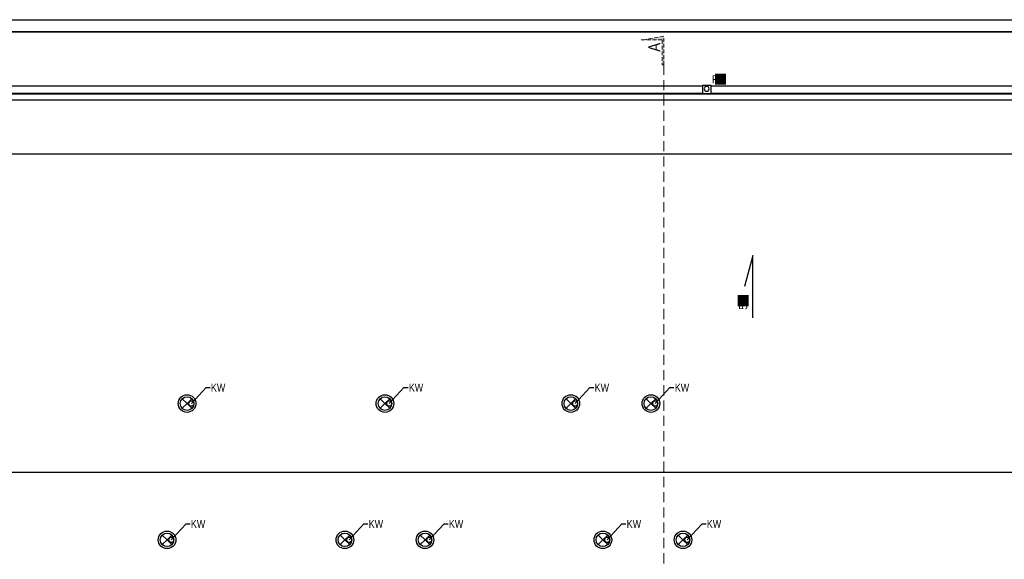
# Model space of a CAD drawing. Header units: millimetres. Extents: x 59331 to 112314, y -16110 to 34390.
# Tile 101 of 198: x 61790 to 64248, y 13587 to 14934. Entities that reach past the tile are written whole.
import ezdxf
from ezdxf import colors
from ezdxf.entities.mleader import LeaderData, LeaderLine
from ezdxf.math import Vec2, Vec3

# ---------------------------------------------------------------- set-up
doc = ezdxf.new("R2010")
doc.units = ezdxf.units.MM
doc.set_wipeout_variables(frame=1)
doc.linetypes.add('DASHEDX2', pattern=[38.1, 25.4, -12.7])
doc.layers.get('DEFPOINTS').update_dxf_attribs({"lineweight": 9})
for name, color, linetype in [('_HSA_OPIS', 43, 'Continuous'), ('_HSA_WIDOKOWE', 1, 'Continuous'), ('_HSA_WIDOKOWE_CIENKIE', 8, 'Continuous'), ('_HSA_WYM_100', 141, 'Continuous'), ('_HSA_ŚCIANY_CIENKIE', 2, 'Continuous')]:
    doc.layers.add(name, color=color, linetype=linetype)
doc.layers.add('_HSA_PRZEKROJE', color=12, linetype='DASHEDX2', lineweight=15)
doc.layers.add('_HSA_UWAGI', color=50, linetype='Continuous', plot=False)
doc.styles.add('ARIAL_100', font='Arial.ttf', dxfattribs={"width": 0.8, "height": 20})
doc.dimstyles.new('WYM_WEWN_100', dxfattribs={"dimtxt": 20, "dimasz": 2, "dimexe": 10, "dimexo": 0, "dimgap": 4, "dimtad": 1, "dimdec": 1, "dimrnd": 0.1, "dimtxsty": 'ARIAL_100', "dimblk": 'Wym-03', "dimcen": 0, "dimdle": 10, "dimse1": 1, "dimse2": 1, "dimclrt": 256, "dimazin": 2, "dimtfac": 1, "dimtdec": 1, "dimtix": 1, "dimtmove": 2, "dimatfit": 0, "dimfxl": 1, "dimtolj": 1, "dimtzin": 0, "dimarcsym": 0})

# ---------------------------------------------------------------- blocks, each defined once
blk = doc.blocks.new('*U369')
blk.add_wipeout([(-16.7, 0), (0, 0), (0, -10290.5), (-16.7, -10290.5)])
for p, q in [((-15, 0), (-15, -10290.5)), ((0, 0), (0, -10290.5))]:
    blk.add_line(p, q)
at = {"layer": '_HSA_WIDOKOWE_CIENKIE'}
blk.add_line((-16.7, 0), (-16.7, -10290.5), dxfattribs=at)
blk = doc.blocks.new('A$Cc00aeabc')
blk.add_wipeout([(-21.4, 20), (0, 20), (0, 0), (-21.4, 0)])
blk.add_lwpolyline([(-21.4, 0), (0, 0), (0, 20), (-21.4, 20)], close=True)
at = {"layer": '_HSA_WIDOKOWE'}
blk.add_circle((-9, 10), 6, dxfattribs=at)
blk = doc.blocks.new('_DotSmall')
at = {"color": 0, "linetype": 'ByBlock', "const_width": 0.5}
blk.add_lwpolyline([(-0.0625, 0, 1), (0.0625, 0, 1)], format="xyb", close=True, dxfattribs=at)
blk = doc.blocks.new('A$C2ac47d66')
at = {"ltscale": 10}
for q in [(-12, 12), (-12, -12), (12, 12), (12, -12)]:
    blk.add_line((0, 0), q, dxfattribs=at)
for radius in [22, 17]:
    blk.add_circle((0, 0), radius, dxfattribs=at)
blk = doc.blocks.new('Wym-03')
for p, q in [((-4, 0), (4, 0)), ((0, 4), (0, -4))]:
    blk.add_line(p, q)
blk.add_lwpolyline([(-2.8, -2.8, 0.8, 0.8, 0), (2.8, 2.8, 0.05, 0.05, 0)], format="xyseb")
blk = doc.blocks.new('*D503')
at = {"layer": '_HSA_WYM_100', "color": 0, "lineweight": -2, "transparency": 16777216}
blk.add_line((72356.2, 14903.5), (60433.3, 14903.5), dxfattribs=at)
at = {"layer": 'DEFPOINTS', "color": 0, "transparency": 16777216}
for p in [(60431.3, 14903.5), (60431.3, 14753.5), (72358.2, 14753.5)]:
    blk.add_point(p, dxfattribs=at)
at = {"layer": '_HSA_WYM_100', "color": 0, "lineweight": -2, "transparency": 16777216, "xscale": 2, "yscale": 2, "zscale": 2}
for p, rotation in [((60431.3, 14903.5), 179.9999999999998), ((72358.2, 14903.5), 359.9999999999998)]:
    blk.add_blockref('Wym-03', p, dxfattribs=dict(at, rotation=rotation))
at = {"layer": '_HSA_WYM_100', "transparency": 16777216, "insert": (66394.8, 14917.7), "char_height": 20, "attachment_point": 5, "style": 'ARIAL_100'}
blk.add_mtext('\\A1;11927', dxfattribs=at)
blk = doc.blocks.new('A$C5C2E07A2')
blk.add_hatch(color=256).paths.add_polyline_path([(0, 10), (0, 0), (190, 0), (165, 150), (165, 10)])
blk.add_lwpolyline([(0, 10), (0, 0), (190, 0), (165, 150), (165, 10), (0, 10)])
blk = doc.blocks.new('*D831')
at = {"layer": '_HSA_WYM_100', "color": 0, "lineweight": -2, "transparency": 16777216}
blk.add_line((60477.3, 14599), (70763.8, 14599), dxfattribs=at)
at = {"layer": 'DEFPOINTS', "color": 0, "transparency": 16777216}
for p in [(60475.3, 14732.5), (70765.8, 14732.5), (70765.8, 14599)]:
    blk.add_point(p, dxfattribs=at)
at = {"layer": '_HSA_WYM_100', "color": 0, "lineweight": -2, "transparency": 16777216, "xscale": 2, "yscale": 2, "zscale": 2}
for p, rotation in [((60475.3, 14599), 179.9999999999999), ((70765.8, 14599), 359.9999999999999)]:
    blk.add_blockref('Wym-03', p, dxfattribs=dict(at, rotation=rotation))
at = {"layer": '_HSA_WYM_100', "transparency": 16777216, "insert": (65620.6, 14615), "char_height": 20, "attachment_point": 5, "style": 'ARIAL_100'}
blk.add_mtext('\\A1;10290,5', dxfattribs=at)

msp = doc.modelspace()

# ---------------------------------------------------------------- linework, layer by layer
at = {"layer": '_HSA_OPIS'}
msp.add_lwpolyline([(63620.58, 14189.16), (63620.58, 14345.16), (63599.02, 14267.16)], dxfattribs=at)
at = {"layer": '_HSA_WIDOKOWE', "ltscale": 0.5}
msp.add_line((60475.33, 14768.53), (70765.83, 14768.53), dxfattribs=at)
at = {"layer": '_HSA_WIDOKOWE'}
msp.add_line((70765.83, 13803.64), (60475.33, 13803.64), dxfattribs=at)

# ---------------------------------------------------------------- block references
at = {"layer": '_HSA_PRZEKROJE', "linetype": 'Continuous', "xscale": 0.3750000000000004, "yscale": 0.3750000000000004, "zscale": 0.3750000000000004, "rotation": 90}
msp.add_blockref('A$C5C2E07A2', (63397.59, 14821.01), dxfattribs=at)
at = {"layer": '_HSA_WIDOKOWE', "xscale": -1, "rotation": 90}
msp.add_blockref('*U369', (60475.33, 14733.46), dxfattribs=at)
at = {"layer": '_HSA_WIDOKOWE_CIENKIE', "ltscale": 10}
for p in [(62207.81, 13975.41), (62701.81, 13975.41), (63165.81, 13975.41), (63365.81, 13975.41), (62157.81, 13635.2), (62601.81, 13635.2), (62801.81, 13635.2), (63245.81, 13635.2), (63445.81, 13635.2)]:
    msp.add_blockref('A$C2ac47d66', p, dxfattribs=at)

# ---------------------------------------------------------------- texts
at = {"layer": '_HSA_OPIS', "insert": (63586.02, 14242), "char_height": 20, "attachment_point": 3, "rotation": 90, "style": 'ARIAL_100', "bg_fill": 1, "box_fill_scale": 1.2, "bg_fill_color": 256, "bg_fill_true_color": 16777214, "bg_fill_transparency": 0}
msp.add_mtext_dynamic_manual_height_columns('5%', width=20, gutter_width=15, heights=[0], dxfattribs=at)
at = {"layer": '_HSA_PRZEKROJE', "insert": (63359.17, 14875.82), "char_height": 30, "attachment_point": 3, "rotation": 90, "style": 'ARIAL_100'}
msp.add_mtext_dynamic_manual_height_columns('A', width=123.646, gutter_width=100, heights=[0], dxfattribs=at)

# ---------------------------------------------------------------- leaders
at = {"layer": '_HSA_OPIS'}
ml = msp.add_multileader_mtext('Standard', dxfattribs=at)
ml.set_content('KW', color=256, style='ARIAL_100')
ml.set_leader_properties()
ml.set_arrow_properties(name='DOTSMALL')
ml.build(insert=Vec2(0, 0))
ml.multileader.update_dxf_attribs({"dogleg_length": 10, "arrow_head_size": 25})
ctx = ml.context
ctx.base_point, ctx.char_height, ctx.arrow_head_size, ctx.plane_origin = Vec3(62265.33, 14015.21), 20, 25, Vec3(62992.79, 14886.62)
notes = []
notes.append((ctx, [(0, (1, 1, 0), (62255.33, 14015.21), (1, 0), 10, [(0, [(62218.44, 13975.46)], 0, [])])]))
ctx.mtext.insert, ctx.mtext.rotation, ctx.mtext.width = Vec3(62267.33, 14025.21), -6.2831853, 20
ml = msp.add_multileader_mtext('Standard', dxfattribs=at)
ml.set_content('KW', color=256, style='ARIAL_100')
ml.set_leader_properties()
ml.set_arrow_properties(name='DOTSMALL')
ml.build(insert=Vec2(0, 0))
ml.multileader.update_dxf_attribs({"dogleg_length": 10, "arrow_head_size": 25})
ctx = ml.context
ctx.base_point, ctx.char_height, ctx.arrow_head_size, ctx.plane_origin = Vec3(62759.33, 14015.21), 20, 25, Vec3(63486.79, 14886.62)
notes.append((ctx, [(0, (1, 1, 0), (62749.33, 14015.21), (1, 0), 10, [(0, [(62712.44, 13975.46)], 0, [])])]))
ctx.mtext.insert, ctx.mtext.rotation, ctx.mtext.width = Vec3(62761.33, 14025.21), -6.2831853, 20
ml = msp.add_multileader_mtext('Standard', dxfattribs=at)
ml.set_content('KW', color=256, style='ARIAL_100')
ml.set_leader_properties()
ml.set_arrow_properties(name='DOTSMALL')
ml.build(insert=Vec2(0, 0))
ml.multileader.update_dxf_attribs({"dogleg_length": 10, "arrow_head_size": 25})
ctx = ml.context
ctx.base_point, ctx.char_height, ctx.arrow_head_size, ctx.plane_origin = Vec3(63223.33, 14015.21), 20, 25, Vec3(63950.79, 14886.62)
notes.append((ctx, [(0, (1, 1, 0), (63213.33, 14015.21), (1, 0), 10, [(0, [(63176.44, 13975.46)], 0, [])])]))
ctx.mtext.insert, ctx.mtext.rotation, ctx.mtext.width = Vec3(63225.33, 14025.21), -6.2831853, 20
ml = msp.add_multileader_mtext('Standard', dxfattribs=at)
ml.set_content('KW', color=256, style='ARIAL_100')
ml.set_leader_properties()
ml.set_arrow_properties(name='DOTSMALL')
ml.build(insert=Vec2(0, 0))
ml.multileader.update_dxf_attribs({"dogleg_length": 10, "arrow_head_size": 25})
ctx = ml.context
ctx.base_point, ctx.char_height, ctx.arrow_head_size, ctx.plane_origin = Vec3(63423.33, 14015.21), 20, 25, Vec3(64150.79, 14886.62)
notes.append((ctx, [(0, (1, 1, 0), (63413.33, 14015.21), (1, 0), 10, [(0, [(63376.44, 13975.46)], 0, [])])]))
ctx.mtext.insert, ctx.mtext.rotation, ctx.mtext.width = Vec3(63425.33, 14025.21), -6.2831853, 20
ml = msp.add_multileader_mtext('Standard', dxfattribs=at)
ml.set_content('KW', color=256, style='ARIAL_100')
ml.set_leader_properties()
ml.set_arrow_properties(name='DOTSMALL')
ml.build(insert=Vec2(0, 0))
ml.multileader.update_dxf_attribs({"dogleg_length": 10, "arrow_head_size": 25})
ctx = ml.context
ctx.base_point, ctx.char_height, ctx.arrow_head_size, ctx.plane_origin = Vec3(62215.33, 13674.99), 20, 25, Vec3(62942.79, 14546.4)
notes.append((ctx, [(0, (1, 1, 0), (62205.33, 13674.99), (1, 0), 10, [(0, [(62168.44, 13635.24)], 0, [])])]))
ctx.mtext.insert, ctx.mtext.rotation, ctx.mtext.width = Vec3(62217.33, 13684.99), -6.2831853, 20
ml = msp.add_multileader_mtext('Standard', dxfattribs=at)
ml.set_content('KW', color=256, style='ARIAL_100')
ml.set_leader_properties()
ml.set_arrow_properties(name='DOTSMALL')
ml.build(insert=Vec2(0, 0))
ml.multileader.update_dxf_attribs({"dogleg_length": 10, "arrow_head_size": 25})
ctx = ml.context
ctx.base_point, ctx.char_height, ctx.arrow_head_size, ctx.plane_origin = Vec3(62659.33, 13674.99), 20, 25, Vec3(63386.79, 14546.4)
notes.append((ctx, [(0, (1, 1, 0), (62649.33, 13674.99), (1, 0), 10, [(0, [(62612.44, 13635.24)], 0, [])])]))
ctx.mtext.insert, ctx.mtext.rotation, ctx.mtext.width = Vec3(62661.33, 13684.99), -6.2831853, 20
ml = msp.add_multileader_mtext('Standard', dxfattribs=at)
ml.set_content('KW', color=256, style='ARIAL_100')
ml.set_leader_properties()
ml.set_arrow_properties(name='DOTSMALL')
ml.build(insert=Vec2(0, 0))
ml.multileader.update_dxf_attribs({"dogleg_length": 10, "arrow_head_size": 25})
ctx = ml.context
ctx.base_point, ctx.char_height, ctx.arrow_head_size, ctx.plane_origin = Vec3(62859.33, 13674.99), 20, 25, Vec3(63586.79, 14546.4)
notes.append((ctx, [(0, (1, 1, 0), (62849.33, 13674.99), (1, 0), 10, [(0, [(62812.44, 13635.24)], 0, [])])]))
ctx.mtext.insert, ctx.mtext.rotation, ctx.mtext.width = Vec3(62861.33, 13684.99), -6.2831853, 20
ml = msp.add_multileader_mtext('Standard', dxfattribs=at)
ml.set_content('KW', color=256, style='ARIAL_100')
ml.set_leader_properties()
ml.set_arrow_properties(name='DOTSMALL')
ml.build(insert=Vec2(0, 0))
ml.multileader.update_dxf_attribs({"dogleg_length": 10, "arrow_head_size": 25})
ctx = ml.context
ctx.base_point, ctx.char_height, ctx.arrow_head_size, ctx.plane_origin = Vec3(63303.33, 13674.99), 20, 25, Vec3(64030.79, 14546.4)
notes.append((ctx, [(0, (1, 1, 0), (63293.33, 13674.99), (1, 0), 10, [(0, [(63256.44, 13635.24)], 0, [])])]))
ctx.mtext.insert, ctx.mtext.rotation, ctx.mtext.width = Vec3(63305.33, 13684.99), -6.2831853, 20
ml = msp.add_multileader_mtext('Standard', dxfattribs=at)
ml.set_content('KW', color=256, style='ARIAL_100')
ml.set_leader_properties()
ml.set_arrow_properties(name='DOTSMALL')
ml.build(insert=Vec2(0, 0))
ml.multileader.update_dxf_attribs({"dogleg_length": 10, "arrow_head_size": 25})
ctx = ml.context
ctx.base_point, ctx.char_height, ctx.arrow_head_size, ctx.plane_origin = Vec3(63503.33, 13674.99), 20, 25, Vec3(64230.79, 14546.4)
notes.append((ctx, [(0, (1, 1, 0), (63493.33, 13674.99), (1, 0), 10, [(0, [(63456.44, 13635.24)], 0, [])])]))
ctx.mtext.insert, ctx.mtext.rotation, ctx.mtext.width = Vec3(63505.33, 13684.99), -6.2831853, 20
for ctx, leaders in notes:
    for number, flags, end, landing, length, lines in leaders:
        leader = LeaderData()
        leader.index, (leader.has_last_leader_line, leader.has_dogleg_vector, leader.attachment_direction) = number, flags
        leader.last_leader_point, leader.dogleg_vector, leader.dogleg_length = Vec3(end), Vec3(landing), length
        for number, points, colour, breaks in lines:
            line = LeaderLine()
            line.index, line.vertices, line.color, line.breaks = number, Vec3.list(points), colors.encode_raw_color(colour), breaks
            leader.lines.append(line)
        ctx.leaders.append(leader)

# ---------------------------------------------------------------- next in the draw order: linework, layer by layer
at = {"layer": '_HSA_PRZEKROJE'}
msp.add_line((63397.59, 14821.01), (63397.59, 12420.31), dxfattribs=at)
at = {"layer": '_HSA_ŚCIANY_CIENKIE', "ltscale": 10}
msp.add_line((70765.83, 14732.46), (60475.33, 14732.46), dxfattribs=at)

# ---------------------------------------------------------------- next in the draw order: block references
at = {"layer": '_HSA_WIDOKOWE_CIENKIE', "ltscale": 10, "xscale": -1, "rotation": 270}
msp.add_blockref('A$Cc00aeabc', (63494.96, 14769.84), dxfattribs=at)

# ---------------------------------------------------------------- next in the draw order: dimensions: what is measured, and where the dimension line sits
at = {"layer": '_HSA_WYM_100'}
dim = msp.add_aligned_dim(p1=(60475.33, 14732.46), p2=(70765.83, 14732.46), distance=-133.49, dimstyle='WYM_WEWN_100', override={"dimrnd": 0.5}, dxfattribs=at)
dim.commit()
dim.dimension.update_dxf_attribs({"geometry": '*D831', "text_midpoint": (65620.58, 14614.99)})

# ---------------------------------------------------------------- next in the draw order: linework, layer by layer
at = {"layer": '_HSA_UWAGI'}
for points in [[(60251.33, 14933.53), (72538.19, 14933.53), (72538.19, 10847.42), (60251.33, 10847.42)], [(60281.33, 14903.53), (72508.19, 14903.53), (72508.19, 10877.42), (60281.33, 10877.42)]]:
    msp.add_lwpolyline(points, close=True, dxfattribs=at)

# ---------------------------------------------------------------- next in the draw order: texts
at = {"layer": '_HSA_OPIS', "insert": (63549.5, 14795.03), "char_height": 20, "attachment_point": 3, "style": 'ARIAL_100', "bg_fill": 1, "box_fill_scale": 1.2, "bg_fill_color": 256, "bg_fill_true_color": 16777214, "bg_fill_transparency": 0}
msp.add_mtext_dynamic_manual_height_columns('RS', width=20, gutter_width=15, heights=[0], dxfattribs=at)

# ---------------------------------------------------------------- next in the draw order: dimensions: what is measured, and where the dimension line sits
at = {"layer": '_HSA_WYM_100'}
dim = msp.add_aligned_dim(p1=(72358.19, 14753.53), p2=(60431.33, 14753.53), distance=-150, dimstyle='WYM_WEWN_100', override={"dimrnd": 0.5}, dxfattribs=at)
dim.commit()
dim.dimension.update_dxf_attribs({"geometry": '*D503', "text_midpoint": (66394.76, 14917.74)})

doc.saveas('drawing.dxf')
